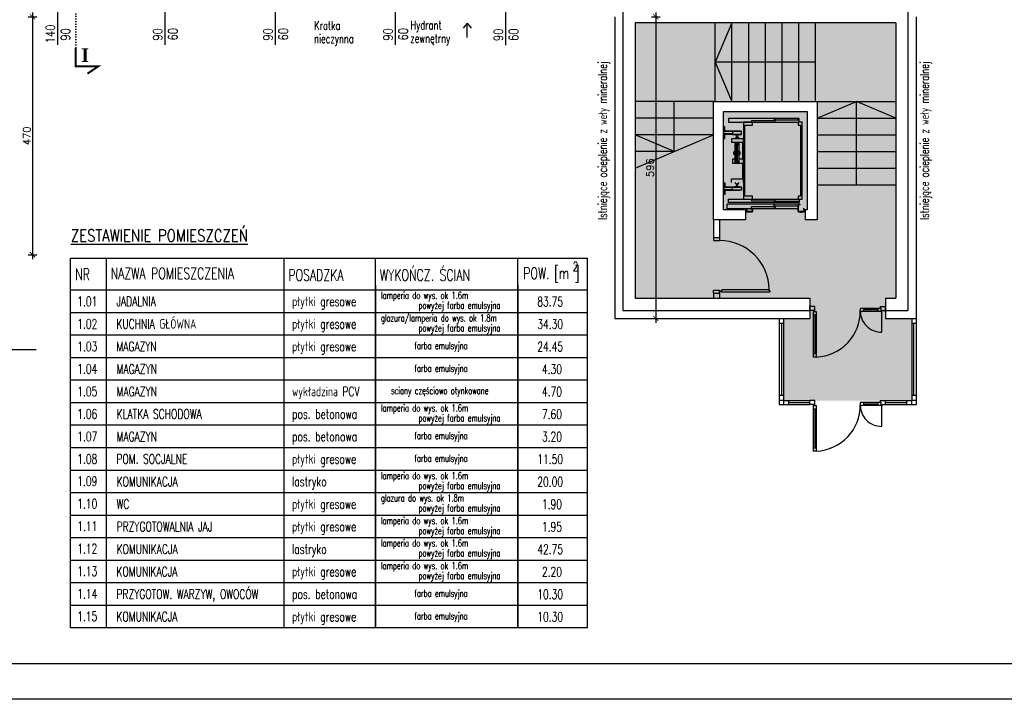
# Model space of a CAD drawing. Header units: millimetres. Extents: x 31969 to 285678, y -69766 to -1123.
# Tile 101 of 161: x 141825 to 143771, y -8681 to -7339. Entities that reach past the tile are written whole.
import ezdxf
from ezdxf.enums import TextEntityAlignment as Align
from ezdxf.lldxf.tags import DXFTag

# ---------------------------------------------------------------- set-up
doc = ezdxf.new("R2010")
doc.units = ezdxf.units.MM
doc.linetypes.add('ACAD_ISO02W100', pattern=[15, 12, -3])
doc.linetypes.add('DOT', pattern=[0.25, 0, -0.25])
for name, color, linetype in [('a-biblioteka', 251, 'Continuous'), ('a-izolacja 1', 3, 'Continuous'), ('a-opis 1', 3, 'Continuous'), ('a-opis 2', 1, 'Continuous'), ('a-opis 3', 15, 'Continuous'), ('a-opis stolarki 1', 3, 'Continuous'), ('a-ramka', 7, 'Continuous'), ('a-schody', 3, 'Continuous'), ('a-stolarka drzwiowa', 3, 'Continuous'), ('a-szkło', 4, 'Continuous'), ('a-szraf', 252, 'Continuous'), ('a-wentylacja', 3, 'Continuous'), ('a-wymiary', 11, 'Continuous'), ('a-ściany istniejące murowane', 6, 'Continuous')]:
    doc.layers.add(name, color=color, linetype=linetype)
doc.styles.add('IREK', font='simplex.shx', dxfattribs={"width": 0.8})
doc.styles.add('MAREK', font='simplex.shx')
doc.styles.add('RS01507', font='romans.shx', dxfattribs={"width": 0.7, "height": 0.15})
doc.styles.add('STYLE2', font='timesbd.ttf')
doc.styles.add('WYMIAR', font='romans.shx', dxfattribs={"width": 0.8})
tags = doc.linetypes.add('DASHED', pattern=[0.75, 0.5, -0.25]).pattern_tags.tags
tags[6:7] = [DXFTag(74, 4), DXFTag(75, 0), DXFTag(340, '0'), DXFTag(46, 1.0), DXFTag(50, 0.0), DXFTag(44, 0.0), DXFTag(45, 0.0)]
tags[4:5] = [DXFTag(74, 4), DXFTag(75, 0), DXFTag(340, '0'), DXFTag(46, 1.0), DXFTag(50, 0.0), DXFTag(44, 0.0), DXFTag(45, 0.0)]
doc.dimstyles.new('MAREK', dxfattribs={"dimscale": 0.85, "dimtxt": 17, "dimasz": 12, "dimexe": 10, "dimexo": 0.625, "dimgap": 5, "dimtad": 1, "dimdec": 1, "dimdsep": 46, "dimtxsty": 'MAREK', "dimblk1": 'ARCHTICK', "dimblk2": 'ARCHTICK', "dimsah": 1, "dimcen": 2.5, "dimdle": 10, "dimadec": 0, "dimazin": 0, "dimtfac": 1, "dimtdec": 1, "dimtmove": 1, "dimatfit": 3, "dimldrblk": 'ARCHTICK', "dimfxl": 0, "dimtolj": 1, "dimtzin": 0, "dimarcsym": 0})

# ---------------------------------------------------------------- blocks, each defined once
blk = doc.blocks.new('_ARCHTICK')
at = {"color": 0, "linetype": 'ByBlock', "const_width": 0.15}
blk.add_lwpolyline([(-0.5, -0.5), (0.5, 0.5)], dxfattribs=at)
blk = doc.blocks.new('*D9')
at = {"layer": 'a-wymiary', "color": 0, "lineweight": -2, "ltscale": 100}
for p, q in [((141851, -7324.4), (141851, -7811.4)), ((141842.5, -7332.9), (141859.5, -7332.9)), ((141842.5, -7802.9), (141859.5, -7802.9))]:
    blk.add_line(p, q, dxfattribs=at)
at = {"layer": 'DEFPOINTS', "color": 0, "ltscale": 100}
for p in [(141813.1, -7332.9), (141813.1, -7802.9), (141851, -7802.9)]:
    blk.add_point(p, dxfattribs=at)
at = {"layer": 'a-wymiary', "color": 0, "lineweight": -2, "ltscale": 100, "xscale": 10.2, "yscale": 10.2, "zscale": 10.2}
for p, rotation in [((141851, -7332.9), 90), ((141851, -7802.9), 270)]:
    blk.add_blockref('_ARCHTICK', p, dxfattribs=dict(at, rotation=rotation))
at = {"layer": 'a-wymiary', "color": 0, "ltscale": 100, "insert": (141839.5, -7567.9), "char_height": 14.45, "attachment_point": 5, "rotation": 90, "style": 'MAREK'}
blk.add_mtext('\\A1;470', dxfattribs=at)
blk = doc.blocks.new('*D45')
at = {"layer": 'a-wymiary', "color": 0, "lineweight": -2, "ltscale": 100}
for p, q in [((143082.2, -7324.4), (143082.2, -7937.4)), ((143073.7, -7332.9), (143090.7, -7332.9)), ((143073.7, -7928.9), (143090.7, -7928.9))]:
    blk.add_line(p, q, dxfattribs=at)
at = {"layer": 'DEFPOINTS', "color": 0, "ltscale": 100}
for p in [(143001.1, -7332.9), (143001.1, -7928.9), (143082.2, -7928.9)]:
    blk.add_point(p, dxfattribs=at)
at = {"layer": 'a-wymiary', "color": 0, "lineweight": -2, "ltscale": 100, "xscale": 10.2, "yscale": 10.2, "zscale": 10.2}
for p, rotation in [((143082.2, -7332.9), 90), ((143082.2, -7928.9), 270)]:
    blk.add_blockref('_ARCHTICK', p, dxfattribs=dict(at, rotation=rotation))
at = {"layer": 'a-wymiary', "color": 0, "ltscale": 100, "insert": (143070.7, -7630.9), "char_height": 14.45, "attachment_point": 5, "rotation": 90, "style": 'MAREK'}
blk.add_mtext('\\A1;596', dxfattribs=at)

msp = doc.modelspace()

# ---------------------------------------------------------------- hatches: boundary and pattern name
at = {"layer": 'a-szraf', "ltscale": 30}
h = msp.add_hatch(dxfattribs=at)
h.set_pattern_fill('DOTS', color=256, scale=3)
h.paths.add_polyline_path([(143588.07, -7928.86), (143334.07, -7928.86), (143334.07, -8090.86), (143588.07, -8090.86)])
h.paths.add_polyline_path([(143536.07, -7888.86), (143386.07, -7888.86), (143386.07, -7928.86), (143536.07, -7928.86)])
h.paths.add_polyline_path([(143556.07, -7499.86), (143401.07, -7499.86), (143401.07, -7888.86), (143536.07, -7888.86), (143556.07, -7888.86)])
h.paths.add_polyline_path([(143377.07, -7713.86), (143259.07, -7713.86), (143259.07, -7733.86), (143377.07, -7733.86)])
h.paths.add_polyline_path([(143381.07, -7519.86), (143216.07, -7519.86), (143216.07, -7713.86), (143381.07, -7713.86)])
h.paths.add_polyline_path([(143196.07, -7499.86), (143041.07, -7499.86), (143041.07, -7733.86), (143196.07, -7733.86)])
h.paths.add_polyline_path([(143556.07, -7344.86), (143041.07, -7344.86), (143041.07, -7499.86), (143196.07, -7499.86), (143556.07, -7499.86)])
h.paths.add_polyline_path([(143208.07, -7733.86), (143208.07, -7768.86), (143196.07, -7768.86), (143196.07, -7733.86), (143041.07, -7733.86), (143041.07, -7888.86), (143401.07, -7888.86), (143401.07, -7733.86)])

# ---------------------------------------------------------------- linework, layer by layer
at = {"layer": 'a-biblioteka'}
for p, q in [((143365.57, -7533.86), (143225.57, -7533.86)), ((143225.57, -7533.86), (143225.57, -7540.86)), ((143225.57, -7540.86), (143365.57, -7540.86)), ((143365.57, -7540.86), (143365.57, -7533.86)), ((143216.07, -7550.04), (143216.57, -7550.04)), ((143216.57, -7573.04), (143216.57, -7550.04)), ((143218.67, -7550.04), (143216.57, -7550.04)), ((143218.67, -7558.44), (143218.67, -7550.04)), ((143218.67, -7573.04), (143218.67, -7564.64)), ((143251.57, -7558.44), (143233.57, -7558.44)), ((143233.57, -7558.44), (143233.57, -7565.04)), ((143233.57, -7564.64), (143251.57, -7564.64)), ((143233.57, -7565.04), (143242.57, -7565.04)), ((143242.57, -7565.04), (143251.57, -7565.04)), ((143251.57, -7565.04), (143251.57, -7558.44)), ((143216.07, -7573.04), (143216.57, -7573.04)), ((143216.57, -7573.04), (143218.67, -7573.04)), ((143240.77, -7569.81), (143238.57, -7573.81)), ((143242.12, -7569.81), (143240.77, -7569.81)), ((143243.02, -7569.81), (143244.37, -7569.81)), ((143244.37, -7569.81), (143246.57, -7573.81)), ((143216.07, -7660.69), (143216.57, -7660.69)), ((143216.57, -7660.69), (143216.57, -7683.69)), ((143216.57, -7660.69), (143218.67, -7660.69)), ((143218.67, -7660.69), (143218.67, -7669.09)), ((143240.77, -7663.91), (143238.57, -7659.91)), ((143244.37, -7663.91), (143246.57, -7659.91)), ((143218.67, -7675.29), (143218.67, -7683.69)), ((143233.57, -7675.29), (143233.57, -7668.69)), ((143233.57, -7668.69), (143242.57, -7668.69)), ((143233.57, -7669.09), (143251.57, -7669.09)), ((143251.57, -7675.29), (143233.57, -7675.29)), ((143242.12, -7663.91), (143240.77, -7663.91)), ((143242.57, -7668.69), (143251.57, -7668.69)), ((143243.02, -7663.91), (143244.37, -7663.91)), ((143251.57, -7668.69), (143251.57, -7675.29)), ((143216.07, -7683.69), (143216.57, -7683.69)), ((143218.67, -7683.69), (143216.57, -7683.69)), ((143225.57, -7699.86), (143225.57, -7692.86)), ((143225.57, -7692.86), (143365.57, -7692.86)), ((143365.57, -7699.86), (143225.57, -7699.86)), ((143365.57, -7692.86), (143365.57, -7699.86)), ((143366.5, -7702.86), (143223.07, -7702.86)), ((143223.07, -7711.86), (143223.07, -7702.86)), ((143363.07, -7711.86), (143223.07, -7711.86)), ((143271.24, -7711.23), (143271.24, -7707.66)), ((143317.85, -7711.23), (143271.24, -7711.23)), ((143316.24, -7706.73), (143316.24, -7703.16)), ((143362.85, -7706.73), (143316.24, -7706.73)), ((143317.85, -7707.66), (143317.85, -7711.23)), ((143362.85, -7703.16), (143362.85, -7706.73))]:
    msp.add_line(p, q, dxfattribs=at)
at = {"layer": 'a-biblioteka', "linetype": 'Continuous', "lineweight": 15}
for p, q in [((143271.07, -7540.37), (143271.07, -7538.67)), ((143271.07, -7538.67), (143272.27, -7538.67)), ((143318.07, -7540.37), (143271.07, -7540.37)), ((143272.27, -7538.79), (143271.19, -7538.79)), ((143271.19, -7538.79), (143271.19, -7540.25)), ((143271.19, -7540.25), (143317.95, -7540.25)), ((143317.87, -7537.59), (143271.31, -7537.59)), ((143271.31, -7537.59), (143271.31, -7538.57)), ((143271.31, -7538.57), (143272.7, -7538.57)), ((143271.31, -7538.89), (143271.31, -7540.19)), ((143272.7, -7538.89), (143271.31, -7538.89)), ((143271.31, -7540.19), (143317.87, -7540.19)), ((143272.27, -7538.67), (143272.27, -7538.79)), ((143272.7, -7538.57), (143272.7, -7538.89)), ((143315.17, -7537.49), (143315.17, -7537.37)), ((143315.17, -7537.37), (143318.07, -7537.37)), ((143317.95, -7537.49), (143315.17, -7537.49)), ((143317.27, -7535.16), (143316.07, -7535.16)), ((143316.07, -7535.16), (143316.07, -7536.86)), ((143316.07, -7536.86), (143363.07, -7536.86)), ((143316.19, -7536.74), (143316.19, -7535.28)), ((143316.19, -7535.28), (143317.27, -7535.28)), ((143362.95, -7536.74), (143316.19, -7536.74)), ((143316.31, -7535.06), (143316.31, -7534.08)), ((143316.31, -7534.08), (143362.87, -7534.08)), ((143317.7, -7535.06), (143316.31, -7535.06)), ((143316.31, -7535.38), (143317.7, -7535.38)), ((143316.31, -7536.69), (143316.31, -7535.38)), ((143362.87, -7536.69), (143316.31, -7536.69)), ((143317.18, -7538.74), (143317.87, -7538.74)), ((143317.18, -7539.23), (143317.18, -7538.74)), ((143317.87, -7539.23), (143317.18, -7539.23)), ((143317.27, -7535.28), (143317.27, -7535.16)), ((143317.7, -7535.38), (143317.7, -7535.06)), ((143317.87, -7538.74), (143317.87, -7537.59)), ((143317.87, -7540.19), (143317.87, -7539.23)), ((143317.95, -7540.25), (143317.95, -7537.49)), ((143318.04, -7537.37), (143318.07, -7537.37)), ((143318.07, -7540.37), (143318.07, -7537.37)), ((143318.07, -7537.37), (143318.07, -7540.37)), ((143363.07, -7533.86), (143360.17, -7533.86)), ((143360.17, -7533.86), (143360.17, -7533.98)), ((143360.17, -7533.98), (143362.95, -7533.98)), ((143362.18, -7535.24), (143362.18, -7535.73)), ((143362.87, -7535.24), (143362.18, -7535.24)), ((143362.18, -7535.73), (143362.87, -7535.73)), ((143362.87, -7534.08), (143362.87, -7535.24)), ((143362.87, -7535.73), (143362.87, -7536.69)), ((143362.95, -7533.98), (143362.95, -7536.74)), ((143363.07, -7533.86), (143363.04, -7533.86)), ((143363.07, -7536.86), (143363.07, -7533.86)), ((143363.07, -7533.86), (143363.07, -7536.86)), ((143318.07, -7693.36), (143271.07, -7693.36)), ((143271.07, -7693.36), (143271.07, -7695.06)), ((143271.07, -7695.06), (143272.27, -7695.06)), ((143271.19, -7694.94), (143271.19, -7693.48)), ((143271.19, -7693.48), (143317.95, -7693.48)), ((143272.27, -7694.94), (143271.19, -7694.94)), ((143271.31, -7693.54), (143317.87, -7693.54)), ((143271.31, -7694.84), (143271.31, -7693.54)), ((143272.7, -7694.84), (143271.31, -7694.84)), ((143271.31, -7695.16), (143272.7, -7695.16)), ((143271.31, -7696.14), (143271.31, -7695.16)), ((143317.87, -7696.14), (143271.31, -7696.14)), ((143272.27, -7695.06), (143272.27, -7694.94)), ((143272.7, -7695.16), (143272.7, -7694.84)), ((143317.95, -7696.24), (143315.17, -7696.24)), ((143315.17, -7696.24), (143315.17, -7696.36)), ((143315.17, -7696.36), (143318.07, -7696.36)), ((143316.07, -7698.56), (143316.07, -7696.86)), ((143316.07, -7696.86), (143363.07, -7696.86)), ((143317.27, -7698.56), (143316.07, -7698.56)), ((143362.95, -7696.98), (143316.19, -7696.98)), ((143316.19, -7696.98), (143316.19, -7698.44)), ((143316.19, -7698.44), (143317.27, -7698.44)), ((143316.31, -7697.04), (143316.31, -7698.34)), ((143362.87, -7697.04), (143316.31, -7697.04)), ((143316.31, -7698.34), (143317.7, -7698.34)), ((143316.31, -7698.66), (143316.31, -7699.64)), ((143317.7, -7698.66), (143316.31, -7698.66)), ((143316.31, -7699.64), (143362.87, -7699.64)), ((143317.18, -7694.5), (143317.18, -7694.99)), ((143317.87, -7694.5), (143317.18, -7694.5)), ((143317.18, -7694.99), (143317.87, -7694.99)), ((143317.27, -7698.44), (143317.27, -7698.56)), ((143317.7, -7698.34), (143317.7, -7698.66)), ((143317.87, -7693.54), (143317.87, -7694.5)), ((143317.87, -7694.99), (143317.87, -7696.14)), ((143317.95, -7693.48), (143317.95, -7696.24)), ((143318.04, -7696.36), (143318.07, -7696.36)), ((143318.07, -7693.36), (143318.07, -7696.36)), ((143318.07, -7696.36), (143318.07, -7693.36)), ((143360.17, -7699.74), (143362.95, -7699.74)), ((143360.17, -7699.86), (143360.17, -7699.74)), ((143363.07, -7699.86), (143360.17, -7699.86)), ((143362.18, -7698), (143362.87, -7698)), ((143362.18, -7698.49), (143362.18, -7698)), ((143362.87, -7698.49), (143362.18, -7698.49)), ((143362.87, -7698), (143362.87, -7697.04)), ((143362.87, -7699.64), (143362.87, -7698.49)), ((143362.95, -7699.74), (143362.95, -7696.98)), ((143363.07, -7699.86), (143363.04, -7699.86)), ((143363.07, -7696.86), (143363.07, -7699.86)), ((143363.07, -7699.86), (143363.07, -7696.86)), ((143273.07, -7711.86), (143261.07, -7711.86)), ((143269.17, -7712.5), (143269.17, -7711.42)), ((143269.23, -7711.32), (143270.97, -7710.32)), ((143269.27, -7712.5), (143269.27, -7711.42)), ((143269.28, -7711.41), (143271.02, -7710.4)), ((143271.07, -7712.51), (143269.28, -7712.51)), ((143271.07, -7712.61), (143269.28, -7712.61)), ((143270.97, -7709.21), (143271.07, -7709.21)), ((143270.97, -7710.31), (143270.97, -7709.21)), ((143271.07, -7711.24), (143271.07, -7707.49)), ((143271.07, -7712.51), (143271.07, -7712.61)), ((143271.19, -7707.36), (143273.57, -7707.36)), ((143271.19, -7707.48), (143273.57, -7707.48)), ((143271.19, -7711.24), (143271.19, -7707.49)), ((143317.95, -7711.24), (143271.19, -7711.24)), ((143317.95, -7711.36), (143271.19, -7711.36)), ((143317.85, -7707.66), (143271.24, -7707.66)), ((143273.57, -7707.36), (143273.57, -7707.48)), ((143314.17, -7708), (143314.17, -7706.92)), ((143314.23, -7706.82), (143315.97, -7705.82)), ((143314.27, -7708), (143314.27, -7706.92)), ((143314.28, -7706.91), (143316.02, -7705.9)), ((143316.07, -7708.01), (143314.28, -7708.01)), ((143316.07, -7708.11), (143314.28, -7708.11)), ((143315.57, -7707.36), (143317.95, -7707.36)), ((143315.57, -7707.48), (143315.57, -7707.36)), ((143315.57, -7707.48), (143317.95, -7707.48)), ((143315.97, -7704.71), (143316.07, -7704.71)), ((143315.97, -7705.81), (143315.97, -7704.71)), ((143316.07, -7706.74), (143316.07, -7702.99)), ((143316.07, -7708.01), (143316.07, -7708.11)), ((143316.19, -7702.86), (143318.57, -7702.86)), ((143316.19, -7702.98), (143318.57, -7702.98)), ((143316.19, -7706.74), (143316.19, -7702.99)), ((143362.95, -7706.74), (143316.19, -7706.74)), ((143362.95, -7706.86), (143316.19, -7706.86)), ((143362.85, -7703.16), (143316.24, -7703.16)), ((143317.95, -7707.49), (143317.95, -7711.24)), ((143318.07, -7709.44), (143318.07, -7707.49)), ((143318.07, -7707.49), (143318.07, -7711.24)), ((143318.57, -7702.86), (143318.57, -7702.98)), ((143360.57, -7702.86), (143362.95, -7702.86)), ((143360.57, -7702.98), (143360.57, -7702.86)), ((143360.57, -7702.98), (143362.95, -7702.98)), ((143362.95, -7702.99), (143362.95, -7706.74)), ((143363.07, -7704.94), (143363.07, -7702.99)), ((143363.07, -7702.99), (143363.07, -7706.74))]:
    msp.add_line(p, q, dxfattribs=at)
at = {"layer": 'a-biblioteka', "ltscale": 100}
for p, q in [((143216.57, -7558.44), (143248.05, -7558.44)), ((143233.57, -7558.84), (143216.57, -7558.84)), ((143233.57, -7564.24), (143216.57, -7564.24)), ((143216.57, -7564.64), (143248.05, -7564.64)), ((143231.57, -7573.81), (143231.57, -7580.71)), ((143255.07, -7573.81), (143231.57, -7573.81)), ((143231.57, -7580.71), (143255.07, -7580.71)), ((143238.72, -7620.36), (143238.72, -7583.36)), ((143238.72, -7583.36), (143239.42, -7583.36)), ((143238.72, -7585.36), (143240.57, -7585.36)), ((143239.61, -7583.64), (143239.42, -7583.36)), ((143240.44, -7583.64), (143240.62, -7583.36)), ((143240.62, -7583.36), (143241.12, -7583.36)), ((143241.31, -7583.64), (143241.12, -7583.36)), ((143242.14, -7583.64), (143242.32, -7583.36)), ((143242.32, -7583.36), (143242.82, -7583.36)), ((143243.01, -7583.64), (143242.82, -7583.36)), ((143243.84, -7583.64), (143244.02, -7583.36)), ((143244.02, -7583.36), (143244.52, -7583.36)), ((143244.71, -7583.64), (143244.52, -7583.36)), ((143244.57, -7585.36), (143246.42, -7585.36)), ((143245.54, -7583.64), (143245.72, -7583.36)), ((143245.72, -7583.36), (143246.42, -7583.36)), ((143246.42, -7620.36), (143246.42, -7583.36)), ((143253.57, -7580.71), (143253.57, -7613.41)), ((143255.07, -7659.91), (143255.07, -7573.81)), ((143236.27, -7600.03), (143236.27, -7599.36)), ((143236.27, -7599.36), (143236.77, -7599.36)), ((143236.27, -7603.7), (143236.27, -7600.03)), ((143236.27, -7604.36), (143236.27, -7603.7)), ((143236.27, -7604.36), (143236.77, -7604.36)), ((143236.77, -7599.36), (143237.17, -7599.36)), ((143236.77, -7599.36), (143237.72, -7599.36)), ((143236.77, -7604.36), (143237.17, -7604.36)), ((143236.77, -7604.36), (143237.72, -7604.36)), ((143237.72, -7605.66), (143237.72, -7598.06)), ((143237.72, -7598.06), (143240.57, -7598.06)), ((143241.57, -7617.36), (143241.57, -7586.36)), ((143243.57, -7617.36), (143243.57, -7586.36)), ((143244.57, -7598.06), (143247.42, -7598.06)), ((143247.42, -7605.66), (143247.42, -7598.06)), ((143247.42, -7599.36), (143248.37, -7599.36)), ((143247.42, -7604.36), (143248.37, -7604.36)), ((143247.97, -7599.36), (143248.37, -7599.36)), ((143247.97, -7604.36), (143248.37, -7604.36)), ((143248.37, -7599.36), (143248.87, -7599.36)), ((143248.37, -7604.36), (143248.87, -7604.36)), ((143248.87, -7600.03), (143248.87, -7599.36)), ((143248.87, -7604.36), (143248.87, -7600.03)), ((143233.92, -7613.41), (143235.03, -7613.41)), ((143233.92, -7613.91), (143233.92, -7613.41)), ((143233.92, -7614.53), (143233.92, -7613.92)), ((143233.92, -7621.6), (143233.92, -7614.53)), ((143233.92, -7622.2), (143233.92, -7621.6)), ((143233.92, -7622.71), (143233.92, -7622.21)), ((143235.03, -7622.71), (143233.92, -7622.71)), ((143235.03, -7613.41), (143238.72, -7613.41)), ((143255.07, -7622.71), (143235.03, -7622.71)), ((143237.72, -7605.66), (143240.57, -7605.66)), ((143238.72, -7618.36), (143240.57, -7618.36)), ((143238.72, -7620.36), (143239.42, -7620.36)), ((143239.61, -7620.09), (143239.42, -7620.36)), ((143240.44, -7620.09), (143240.62, -7620.36)), ((143240.62, -7620.36), (143241.12, -7620.36)), ((143241.31, -7620.09), (143241.12, -7620.36)), ((143242.14, -7620.09), (143242.32, -7620.36)), ((143242.32, -7620.36), (143242.82, -7620.36)), ((143243.01, -7620.09), (143242.82, -7620.36)), ((143243.84, -7620.09), (143244.02, -7620.36)), ((143244.02, -7620.36), (143244.52, -7620.36)), ((143244.71, -7620.09), (143244.52, -7620.36)), ((143244.57, -7605.66), (143246.42, -7605.66)), ((143244.57, -7618.36), (143246.42, -7618.36)), ((143245.54, -7620.09), (143245.72, -7620.36)), ((143245.72, -7620.36), (143246.42, -7620.36)), ((143246.42, -7605.66), (143246.67, -7605.66)), ((143246.42, -7613.41), (143255.07, -7613.41)), ((143246.67, -7605.66), (143247.42, -7605.66)), ((143253.57, -7622.71), (143253.57, -7653.01)), ((143231.57, -7659.91), (143231.57, -7653.01)), ((143231.57, -7653.01), (143255.07, -7653.01)), ((143216.57, -7669.09), (143248.05, -7669.09)), ((143233.57, -7669.49), (143216.57, -7669.49)), ((143233.57, -7674.89), (143216.57, -7674.89)), ((143216.57, -7675.29), (143248.05, -7675.29))]:
    msp.add_line(p, q, dxfattribs=at)
at = {"layer": 'a-biblioteka', "linetype": 'Continuous', "lineweight": 30, "flags": 128}
for points in [[(143273.07, -7540.86), (143255.07, -7540.86), (143255.07, -7692.86), (143273.07, -7692.86), (143273.07, -7686.86), (143258.07, -7686.86), (143258.07, -7546.86), (143273.07, -7546.86)], [(143371.07, -7540.86), (143363.07, -7540.86), (143363.07, -7546.86), (143368.07, -7546.86), (143368.07, -7686.86), (143363.07, -7686.86), (143363.07, -7692.86), (143371.07, -7692.86)]]:
    msp.add_lwpolyline(points, close=True, dxfattribs=at)
at = {"layer": 'a-biblioteka', "ltscale": 100}
for points in [[(143238.72, -7565.66), (143241.91, -7565.85, -0.396768), (143242.19, -7566.15), (143242.19, -7569.25), (143242.12, -7569.32), (143242.12, -7571.86), (143242.57, -7571.86), (143243.02, -7571.86), (143243.02, -7569.32), (143242.94, -7569.25), (143242.94, -7566.15, -0.396768), (143243.22, -7565.85), (143246.41, -7565.66, 0.396768), (143246.69, -7565.36), (143246.69, -7565.04), (143238.44, -7565.04), (143238.44, -7565.36, 0.396768)], [(143238.72, -7668.07), (143241.91, -7667.88, 0.396768), (143242.19, -7667.58), (143242.19, -7664.48), (143242.12, -7664.4), (143242.12, -7661.86), (143242.57, -7661.86), (143243.02, -7661.86), (143243.02, -7664.4), (143242.94, -7664.48), (143242.94, -7667.58, 0.396768), (143243.22, -7667.88), (143246.41, -7668.07, -0.396768), (143246.69, -7668.37), (143246.69, -7668.69), (143238.44, -7668.69), (143238.44, -7668.37, -0.396768)]]:
    msp.add_lwpolyline(points, format="xyb", close=True, dxfattribs=at)
at = {"layer": 'a-biblioteka', "flags": 128}
for points in [[(143263.07, -7713.86), (143261.07, -7713.86), (143261.07, -7717.86), (143273.07, -7717.86), (143273.07, -7711.86), (143270.07, -7711.86), (143270.07, -7712.06), (143272.87, -7712.06), (143272.87, -7717.66), (143261.27, -7717.66), (143261.27, -7714.06), (143263.07, -7714.06)], [(143366.5, -7702.86), (143363.84, -7702.86), (143363.84, -7707.56), (143363.07, -7707.56), (143363.07, -7717.86), (143375.07, -7717.86), (143375.07, -7711.86), (143373.07, -7711.86), (143373.07, -7712.06), (143374.87, -7712.06), (143374.87, -7717.66), (143363.27, -7717.66), (143363.27, -7707.76), (143364.04, -7707.76), (143364.04, -7703.06), (143366.3, -7703.06), (143366.3, -7704.41), (143366.5, -7704.41)], [(143365.07, -7718.36), (143373.07, -7718.36), (143373.07, -7717.86), (143365.07, -7717.86)], [(143367.32, -7718.66), (143370.82, -7718.66), (143370.82, -7718.36), (143367.32, -7718.36)]]:
    msp.add_lwpolyline(points, close=True, dxfattribs=at)
at = {"layer": 'a-biblioteka', "ltscale": 100}
msp.add_circle((143242.57, -7601.86), 1.6, dxfattribs=at)
for centre, radius, start, end in [((143240.02, -7583.36), 0.5, 213.55731, 326.44269), ((143240.57, -7586.36), 1, 0, 90), ((143241.72, -7583.36), 0.5, 213.55731, 326.44269), ((143243.42, -7583.36), 0.5, 213.55731, 326.44269), ((143244.57, -7586.36), 1, 90, 180), ((143245.12, -7583.36), 0.5, 213.55731, 326.44269), ((143240.57, -7597.06), 1, 270, 0), ((143244.57, -7597.06), 1, 180, 270), ((143240.02, -7620.36), 0.5, 33.55731, 146.44269), ((143240.57, -7606.66), 1, 0, 90), ((143240.57, -7617.36), 1, 270, 0), ((143241.72, -7620.36), 0.5, 33.55731, 146.44269), ((143243.42, -7620.36), 0.5, 33.55731, 146.44269), ((143244.57, -7606.66), 1, 90, 180), ((143244.57, -7617.36), 1, 180, 270), ((143245.12, -7620.36), 0.5, 33.55731, 146.44269)]:
    msp.add_arc(centre, radius, start, end, dxfattribs=at)
at = {"layer": 'a-biblioteka', "linetype": 'Continuous', "lineweight": 15}
for centre, radius, start, end in [((143269.28, -7711.42), 0.11, 120.0351, 180), ((143269.28, -7712.5), 0.11, 180, 270), ((143269.28, -7711.42), 0.01, 120.0351, 180), ((143269.28, -7712.5), 0.01, 180, 270), ((143270.96, -7710.31), 0.01, 300.0351, 0), ((143270.96, -7710.31), 0.11, 300.0351, 0), ((143271.19, -7707.49), 0.121, 90, 180), ((143271.19, -7711.24), 0.121, 180, 270), ((143271.19, -7707.49), 0.001, 90, 180), ((143271.19, -7711.24), 0.001, 180, 270), ((143314.28, -7706.92), 0.11, 120.0351, 180), ((143314.28, -7708), 0.11, 180, 270), ((143314.28, -7706.92), 0.01, 120.0351, 180), ((143314.28, -7708), 0.01, 180, 270), ((143315.96, -7705.81), 0.01, 300.0351, 0), ((143315.96, -7705.81), 0.11, 300.0351, 0), ((143316.19, -7702.99), 0.121, 90, 180), ((143316.19, -7706.74), 0.121, 180, 270), ((143316.19, -7702.99), 0.001, 90, 180), ((143316.19, -7706.74), 0.001, 180, 270), ((143317.95, -7707.49), 0.121, 0, 90), ((143317.95, -7707.49), 0.001, 0, 90), ((143317.95, -7711.24), 0.121, 270, 0), ((143362.95, -7702.99), 0.121, 0, 90), ((143362.95, -7702.99), 0.001, 0, 90), ((143362.95, -7706.74), 0.121, 270, 0)]:
    msp.add_arc(centre, radius, start, end, dxfattribs=at)
at = {"layer": 'a-izolacja 1'}
for p, q in [((143017.07, -7317.86), (143017.07, -7912.86)), ((143580.07, -7317.86), (143580.07, -7912.86)), ((143017.07, -7912.86), (143386.07, -7912.86)), ((143536.07, -7912.86), (143580.07, -7912.86))]:
    msp.add_line(p, q, dxfattribs=at)
at = {"layer": 'a-opis 1', "linetype": 'DOT', "ltscale": 20}
msp.add_line((141936.15, -7168.62), (141936.15, -7393.95), dxfattribs=at)
at = {"layer": 'a-opis 2'}
for p, q in [((141926.08, -7872.19), (142947.09, -7872.19)), ((141926.08, -7916.67), (142947.09, -7916.67)), ((141926.08, -7961.14), (142947.09, -7961.14)), ((141926.08, -8005.61), (142947.09, -8005.61)), ((141926.08, -8005.61), (142947.09, -8005.61)), ((141926.08, -8050.08), (142947.09, -8050.08)), ((141926.08, -8050.08), (142947.09, -8050.08)), ((141926.08, -8050.08), (142947.09, -8050.08)), ((141926.08, -8094.56), (142947.09, -8094.56)), ((141926.08, -8139.03), (142947.09, -8139.03)), ((141926.08, -8183.5), (142947.09, -8183.5)), ((141926.08, -8227.97), (142947.09, -8227.97)), ((141926.08, -8272.44), (142947.09, -8272.44)), ((141926.08, -8316.92), (142947.09, -8316.92)), ((141926.08, -8361.39), (142947.09, -8361.39)), ((141926.08, -8405.86), (142947.09, -8405.86)), ((141926.08, -8450.33), (142947.09, -8450.33)), ((141926.08, -8494.8), (142947.09, -8494.8))]:
    msp.add_line(p, q, dxfattribs=at)
at = {"layer": 'a-opis 2', "const_width": 3.74}
msp.add_lwpolyline([(141936.15, -7393.95), (141936.17, -7430.84), (141980.67, -7430.8), (141959.32, -7445.05)], dxfattribs=at)
at = {"layer": 'a-opis 3', "ltscale": 40}
for p, q in [((141926.08, -7809.76), (142947.09, -7809.76)), ((141926.08, -8539.28), (141926.08, -7809.76)), ((141996.47, -7809.76), (141996.47, -7863.21)), ((142347.57, -7809.76), (142347.57, -7863.21)), ((142528.37, -8539.28), (142528.37, -7809.76)), ((142528.37, -8539.28), (142528.37, -7809.76)), ((142528.37, -8539.28), (142528.37, -7809.76)), ((142809.78, -7809.76), (142947.09, -7809.76)), ((142809.78, -8539.28), (142809.78, -7809.76)), ((142809.78, -8539.28), (142809.78, -7809.76)), ((142809.78, -8539.28), (142809.78, -7809.76)), ((142947.09, -8539.28), (142947.09, -7809.76)), ((141926.08, -7872.19), (142947.09, -7872.19)), ((141996.47, -7863.21), (141996.47, -8539.28)), ((142347.57, -7863.21), (142347.57, -8539.28)), ((142528.37, -7863.21), (142528.37, -8539.28)), ((142528.37, -7863.21), (142528.37, -8539.28)), ((142809.78, -7863.21), (142809.78, -8539.28)), ((142809.78, -7863.21), (142809.78, -8539.28)), ((141926.08, -8539.28), (142947.09, -8539.28))]:
    msp.add_line(p, q, dxfattribs=at)
at = {"layer": 'a-opis stolarki 1'}
for p, q in [((141901.07, -7388.29), (141901.07, -7251.17)), ((142113.07, -7388.29), (142113.07, -7251.17)), ((142331.07, -7388.29), (142331.07, -7251.17)), ((142568.07, -7388.29), (142568.07, -7251.17)), ((142786.07, -7389.08), (142786.07, -7251.95))]:
    msp.add_line(p, q, dxfattribs=at)
at = {"layer": 'a-ramka', "ltscale": 0.5}
for points in [[(144793.33, -8680.89), (139893.33, -8680.89), (139893.33, -5710.89), (144793.33, -5710.89)], [(140143.33, -5780.89), (144723.33, -5780.89), (144723.33, -8610.89), (140143.33, -8610.89)]]:
    msp.add_lwpolyline(points, close=True, dxfattribs=at)
at = {"layer": 'a-schody', "ltscale": 300}
for p, q in [((143232.57, -7344.86), (143199.57, -7422.36)), ((143199.57, -7499.86), (143199.57, -7344.86)), ((143232.57, -7499.86), (143232.57, -7344.86)), ((143265.57, -7499.86), (143265.57, -7344.86)), ((143298.57, -7499.86), (143298.57, -7344.86)), ((143331.57, -7499.86), (143331.57, -7344.86)), ((143364.57, -7499.86), (143364.57, -7344.86)), ((143397.57, -7499.86), (143397.57, -7344.86)), ((143397.57, -7422.36), (143199.57, -7422.36)), ((143199.57, -7422.36), (143232.57, -7499.86)), ((143196.07, -7499.86), (143041.07, -7499.86)), ((143118.57, -7598.86), (143118.57, -7499.86)), ((143401.07, -7532.86), (143478.57, -7499.86)), ((143401.07, -7499.86), (143556.07, -7499.86)), ((143478.57, -7664.86), (143478.57, -7499.86)), ((143556.07, -7532.86), (143478.57, -7499.86)), ((143196.07, -7532.86), (143041.07, -7532.86)), ((143401.07, -7532.86), (143556.07, -7532.86)), ((143196.07, -7565.86), (143041.07, -7565.86)), ((143041.07, -7631.86), (143196.07, -7565.86)), ((143118.57, -7598.86), (143041.07, -7565.86)), ((143401.07, -7565.86), (143556.07, -7565.86)), ((143118.57, -7598.86), (143041.07, -7598.86)), ((143401.07, -7598.86), (143556.07, -7598.86)), ((143401.07, -7631.86), (143556.07, -7631.86)), ((143401.07, -7664.86), (143556.07, -7664.86))]:
    msp.add_line(p, q, dxfattribs=at)
at = {"layer": 'a-stolarka drzwiowa', "lineweight": 25}
for p, q in [((143196.07, -7768.86), (143196.07, -7774.86)), ((143196.07, -7774.86), (143208.07, -7774.86)), ((143208.07, -7768.86), (143208.07, -7774.86)), ((143196.07, -7872.86), (143208.07, -7872.86)), ((143196.07, -7878.86), (143196.07, -7872.86)), ((143208.07, -7878.86), (143208.07, -7872.86)), ((143208.07, -7878.86), (143208.07, -7872.86))]:
    msp.add_line(p, q, dxfattribs=at)
at = {"layer": 'a-stolarka drzwiowa'}
for p, q in [((143396.07, -7904.86), (143386.07, -7904.86)), ((143386.07, -7912.86), (143386.07, -7904.86)), ((143396.07, -7912.86), (143386.07, -7912.86)), ((143393.07, -7914.86), (143399.07, -7914.86)), ((143393.07, -7914.86), (143393.07, -8004.78)), ((143396.07, -7912.86), (143396.07, -7904.86)), ((143399.07, -7914.86), (143399.07, -8004.78)), ((143527.07, -7908.86), (143486.07, -7908.86)), ((143486.07, -7908.86), (143486.07, -7914.86)), ((143527.07, -7914.86), (143486.07, -7914.86)), ((143492.07, -7908.86), (143492.07, -7914.86)), ((143521.07, -7914.86), (143521.07, -7908.86)), ((143526.07, -7904.86), (143536.07, -7904.86)), ((143526.07, -7908.86), (143526.07, -7904.86)), ((143527.07, -7914.86), (143527.07, -7908.86)), ((143527.07, -7912.86), (143536.07, -7912.86)), ((143536.07, -7912.86), (143536.07, -7904.86)), ((143393.07, -7920.86), (143399.07, -7920.86)), ((143399.07, -7998.78), (143393.07, -7998.78)), ((143399.07, -8004.78), (143393.07, -8004.78)), ((143334.07, -8090.86), (143386.07, -8090.86)), ((143396.07, -8090.86), (143386.07, -8090.86)), ((143386.07, -8098.86), (143386.07, -8090.86)), ((143396.07, -8098.86), (143396.07, -8090.86)), ((143526.07, -8090.86), (143536.07, -8090.86)), ((143526.07, -8094.86), (143526.07, -8090.86)), ((143536.07, -8090.86), (143588.07, -8090.86)), ((143536.07, -8098.86), (143536.07, -8090.86)), ((143326.07, -8098.86), (143386.07, -8098.86)), ((143396.07, -8098.86), (143386.07, -8098.86)), ((143393.07, -8100.86), (143399.07, -8100.86)), ((143393.07, -8100.86), (143393.07, -8190.78)), ((143393.07, -8106.86), (143399.07, -8106.86)), ((143399.07, -8100.86), (143399.07, -8190.78)), ((143527.07, -8094.86), (143486.07, -8094.86)), ((143486.07, -8094.86), (143486.07, -8100.86)), ((143527.07, -8100.86), (143486.07, -8100.86)), ((143492.07, -8094.86), (143492.07, -8100.86)), ((143521.07, -8100.86), (143521.07, -8094.86)), ((143527.07, -8100.86), (143527.07, -8094.86)), ((143527.07, -8098.86), (143536.07, -8098.86)), ((143536.07, -8098.86), (143596.07, -8098.86)), ((143399.07, -8184.78), (143393.07, -8184.78)), ((143399.07, -8190.78), (143393.07, -8190.78))]:
    msp.add_line(p, q, dxfattribs=at)
at = {"layer": 'a-stolarka drzwiowa', "linetype": 'DASHED', "lineweight": 25, "ltscale": 20}
for p, q in [((143528.09, -7913.86), (143528.09, -7955.89)), ((143528.09, -8099.86), (143528.09, -8141.89))]:
    msp.add_line(p, q, dxfattribs=at)
at = {"layer": 'a-stolarka drzwiowa', "ltscale": 300}
for p, q in [((143326.07, -7928.86), (143326.07, -8098.86)), ((143334.07, -7928.86), (143334.07, -8090.86)), ((143588.07, -7928.86), (143588.07, -8090.86)), ((143596.07, -7928.86), (143596.07, -8098.86)), ((143334.07, -7938.86), (143326.07, -7938.86)), ((143596.07, -7938.86), (143588.07, -7938.86)), ((143334.07, -8080.86), (143326.07, -8080.86)), ((143334.07, -8090.86), (143326.07, -8090.86)), ((143334.07, -8090.86), (143334.07, -8098.86)), ((143344.07, -8090.86), (143344.07, -8098.86)), ((143578.07, -8098.86), (143578.07, -8090.86)), ((143596.07, -8080.86), (143588.07, -8080.86)), ((143596.07, -8090.86), (143588.07, -8090.86)), ((143588.07, -8098.86), (143588.07, -8090.86))]:
    msp.add_line(p, q, dxfattribs=at)
at = {"layer": 'a-stolarka drzwiowa'}
msp.add_lwpolyline([(143306.07, -7871.81), (143212.28, -7871.81), (143212.28, -7874.27), (143210.61, -7874.27), (143210.61, -7875.94), (143307.73, -7875.94), (143307.73, -7874.27), (143306.07, -7874.27), (143306.07, -7871.81)], close=True, dxfattribs=at)
for centre, radius in [((143209.47, -7875.1), 0.798), ((143395.07, -7913.86), 1), ((143528.09, -7913.86), 1), ((143395.07, -8099.86), 1), ((143528.09, -8099.86), 1)]:
    msp.add_circle(centre, radius, dxfattribs=at)
for centre, radius, start, end in [((143208.07, -7872.86), 98, 0.61632, 90), ((143395.07, -7913.86), 91, 272.51931, 0.52078), ((143395.07, -8099.86), 91, 272.51931, 0.52078)]:
    msp.add_arc(centre, radius, start, end, dxfattribs=at)
at = {"layer": 'a-stolarka drzwiowa', "linetype": 'DASHED', "lineweight": 25, "ltscale": 20}
for centre in [(143528.09, -7913.86), (143528.09, -8099.86)]:
    msp.add_arc(centre, 42.03, 178.63657, 270, dxfattribs=at)
at = {"layer": 'a-szkło', "ltscale": 40}
for p, q in [((143521.07, -7911.86), (143492.07, -7911.86)), ((143396.07, -7920.86), (143396.07, -7998.78)), ((143396.07, -8106.86), (143396.07, -8184.78)), ((143521.07, -8097.86), (143492.07, -8097.86))]:
    msp.add_line(p, q, dxfattribs=at)
at = {"layer": 'a-szkło', "ltscale": 2}
for p, q in [((143330.07, -7938.86), (143330.07, -8080.86)), ((143592.07, -8080.86), (143592.07, -7938.86)), ((143344.07, -8094.86), (143386.07, -8094.86)), ((143536.07, -8094.86), (143578.07, -8094.86))]:
    msp.add_line(p, q, dxfattribs=at)
at = {"layer": 'a-wentylacja', "linetype": 'DASHED', "ltscale": 0.009}
for p, q in [((142709.41, -7345.56), (142701.26, -7355.31)), ((142709.41, -7373.68), (142709.41, -7345.56)), ((142709.41, -7345.56), (142717.56, -7355.31))]:
    msp.add_line(p, q, dxfattribs=at)
at = {"layer": 'a-ściany istniejące murowane'}
for p, q in [((143001.07, -7332.86), (143001.07, -7928.86)), ((143001.07, -7332.86), (143001.07, -7928.86)), ((143556.07, -7344.86), (143041.07, -7344.86)), ((143041.07, -7344.86), (143041.07, -7888.86)), ((143556.07, -7344.86), (143556.07, -7888.86)), ((143596.07, -7332.86), (143596.07, -7928.86)), ((143596.07, -7332.86), (143596.07, -7928.86)), ((143259.07, -7713.86), (143259.07, -7733.86)), ((143377.07, -7713.86), (143377.07, -7733.86)), ((143196.07, -7733.86), (143196.07, -7768.86)), ((143208.07, -7733.86), (143208.07, -7768.86)), ((143196.07, -7768.86), (143208.07, -7768.86)), ((143041.07, -7888.86), (143386.07, -7888.86)), ((143196.07, -7878.86), (143208.07, -7878.86)), ((143196.07, -7878.86), (143196.07, -7888.86)), ((143208.07, -7878.86), (143208.07, -7888.86)), ((143386.07, -7888.86), (143386.07, -7928.86)), ((143536.07, -7888.86), (143556.07, -7888.86)), ((143536.07, -7888.86), (143536.07, -7928.86)), ((143001.07, -7928.86), (143386.07, -7928.86)), ((143536.07, -7928.86), (143596.07, -7928.86)), ((141858.07, -7990.36), (140788.07, -7990.36))]:
    msp.add_line(p, q, dxfattribs=at)
for points in [[(143196.07, -7499.86), (143401.07, -7499.86), (143401.07, -7733.86), (143377.07, -7733.86)], [(143259.07, -7733.86), (143196.07, -7733.86), (143196.07, -7499.86), (143216.07, -7499.86)], [(143216.07, -7519.86), (143381.07, -7519.86), (143381.07, -7713.86), (143377.07, -7713.86)], [(143259.07, -7713.86), (143216.07, -7713.86), (143216.07, -7519.86), (143216.07, -7519.86)]]:
    msp.add_lwpolyline(points, dxfattribs=at)

# ---------------------------------------------------------------- texts
at = {"layer": 'a-opis 1', "ltscale": 40, "style": 'RS01507', "width": 0.7}
for s, p in [('Kratka', (142407.22, -7349.89)), ('Hydrant', (142597.36, -7349.2)), ('nieczynna', (142406.95, -7376.09)), ('zewnętrny', (142597.09, -7375.4))]:
    msp.add_text(s, height=17.103, dxfattribs=at).set_placement(p, align=Align.MIDDLE_LEFT)
for p in [(142977.03, -7733.77), (143612.76, -7733.77)]:
    msp.add_text('Istniejące ocieplenie z weły mineralnej', height=17.1027, rotation=90, dxfattribs=at).set_placement(p, align=Align.MIDDLE_LEFT)
for s, height, p in [('2', 18.81, (142917.75, -7835.48)), ('NR', 22.576, (141935.1, -7852.84)), ('NAZWA POMIESZCZENIA', 22.5756, (142005.13, -7850.96)), ('POSADZKA', 22.576, (142356.22, -7854.22)), ('WYKOŃCZ. ŚCIAN', 22.5756, (142537.03, -7854.22)), ('POW.', 22.576, (142820.23, -7850.82)), ('[m ]', 22.576, (142881.02, -7850.41)), ('lamperia do wys. ok 1.6m', 13.7996, (142539.04, -7890.01)), ('1.01', 18.813, (141939.21, -7904.35)), ('JADALNIA', 18.813, (142016.66, -7904.35)), ('płytki gresowe', 18.813, (142363.53, -7904.35)), ('powyżej farba emulsyjna', 13.7996, (142613.32, -7909.83)), ('83.75', 18.813, (142848.12, -7904.78)), ('1.02', 18.813, (141939.21, -7948.83)), ('KUCHNIA GŁÓWNA', 18.813, (142016.66, -7948.83)), ('płytki gresowe', 18.813, (142363.53, -7948.83)), ('glazura/lamperia do wys. ok 1.8m', 13.7996, (142539.04, -7934.49)), ('34.30', 18.813, (142848.12, -7949.26)), ('powyżej farba emulsyjna', 13.7996, (142613.32, -7954.3)), ('1.03', 18.813, (141939.21, -7993.3)), ('MAGAZYN', 18.813, (142016.68, -7993.3)), ('płytki gresowe', 18.813, (142363.53, -7993.3)), ('farba emulsyjna', 13.7996, (142605.18, -7989.42)), ('24.45', 18.813, (142848.12, -7993.73)), ('1.04', 18.813, (141939.21, -8037.77)), ('MAGAZYN', 18.913, (142016.76, -8037.94)), ('farba emulsyjna', 13.7996, (142605.18, -8033.9)), (' 4.30', 18.813, (142848.12, -8038.2)), ('1.05', 18.813, (141939.21, -8082.24)), ('MAGAZYN', 18.913, (142016.76, -8082.41)), ('wykładzina PCV', 18.813, (142363.53, -8082.24)), ('sciany częściowo otynkowane', 13.7996, (142559.16, -8078.37)), (' 4.70', 18.813, (142848.12, -8082.67)), ('1.06', 18.813, (141939.21, -8126.71)), ('KLATKA SCHODOWA', 18.9125, (142016.76, -8126.88)), ('pos. betonowa', 18.813, (142363.53, -8126.71)), ('lamperia do wys. ok 1.6m', 13.7996, (142539.04, -8112.37)), (' 7.60', 18.813, (142848.12, -8127.14)), ('powyżej farba emulsyjna', 13.7996, (142613.32, -8132.19)), ('1.07', 18.813, (141939.21, -8171.19)), ('MAGAZYN', 18.913, (142016.76, -8171.36)), ('pos. betonowa', 18.813, (142363.53, -8171.19)), ('farba emulsyjna', 13.7996, (142605.18, -8167.31)), (' 3.20', 18.813, (142848.12, -8171.62)), ('1.08', 18.813, (141939.21, -8215.66)), ('POM. SOCJALNE', 18.813, (142016.68, -8215.66)), ('płytki gresowe', 18.813, (142363.53, -8215.66)), ('farba emulsyjna', 13.7996, (142605.18, -8211.78)), ('11.50', 18.813, (142848.12, -8216.09)), ('1.09', 18.813, (141939.21, -8259.5)), ('KOMUNIKACJA', 18.9125, (142016.76, -8260.3)), ('lastryko', 18.813, (142363.53, -8260.13)), ('lamperia do wys. ok 1.6m', 13.7996, (142539.04, -8245.79)), ('20.00', 18.813, (142848.12, -8260.56)), ('powyżej farba emulsyjna', 13.7996, (142613.32, -8265.6)), ('1.10', 18.813, (141939.21, -8303.98)), ('WC', 18.813, (142016.68, -8304.6)), ('płytki gresowe', 18.813, (142363.53, -8304.6)), ('glazura do wys. ok 1.8m', 13.7996, (142539.04, -8290.26)), ('powyżej farba emulsyjna', 13.7996, (142613.32, -8310.07)), (' 1.90', 18.813, (142848.12, -8305.03)), ('lamperia do wys. ok 1.6m', 13.7996, (142539.04, -8334.73)), ('1.11', 18.813, (141939.21, -8348.45)), ('PRZYGOTOWALNIA JAJ', 18.9125, (142016.76, -8349.24)), ('płytki gresowe', 18.813, (142363.53, -8349.07)), ('powyżej farba emulsyjna', 13.7996, (142613.32, -8354.55)), (' 1.95', 18.813, (142848.12, -8349.51)), ('1.12', 18.813, (141939.21, -8392.92)), ('KOMUNIKACJA', 18.9125, (142016.76, -8393.72)), ('lastryko', 18.813, (142363.53, -8393.55)), ('lamperia do wys. ok 1.6m', 13.7996, (142539.04, -8379.21)), ('powyżej farba emulsyjna', 13.7996, (142613.32, -8399.02)), ('42.75', 18.813, (142848.12, -8393.98)), ('1.13', 18.813, (141939.21, -8437.39)), ('KOMUNIKACJA', 18.813, (142016.68, -8438.02)), ('płytki gresowe', 18.813, (142363.53, -8438.02)), ('lamperia do wys. ok 1.6m', 13.7996, (142539.04, -8423.68)), (' 2.20', 18.813, (142848.12, -8438.45)), ('powyżej farba emulsyjna', 13.7996, (142613.32, -8443.49)), ('PRZYGOTOW. WARZYW, OWOCÓW', 18.813, (142016.68, -8482.49)), ('1.14', 18.813, (141939.21, -8481.86)), ('pos. betonowa', 18.813, (142363.53, -8482.49)), ('farba emulsyjna', 13.7996, (142605.18, -8478.62)), ('10.30', 18.813, (142848.12, -8482.92)), ('1.15', 18.813, (141939.21, -8526.34)), ('KOMUNIKACJA', 18.813, (142016.68, -8526.96)), ('płytki gresowe', 18.813, (142363.53, -8526.96)), ('farba emulsyjna', 13.7996, (142605.18, -8523.09)), ('10.30', 18.813, (142848.12, -8527.39))]:
    msp.add_text(s, height=height, dxfattribs=at).set_placement(p)
at = {"layer": 'a-opis 1', "ltscale": 40, "insert": (140369.19, -8445.09), "char_height": 17.10272, "width": 1825.5351, "attachment_point": 1, "style": 'RS01507'}
msp.add_mtext('1. INWENTARYZACJI DOKONANO W OPARCIU O POMIARY WŁASNE ORAZ DOKUMENTACJĘ PROJEKTOWĄ UDOSTĘPNIONĄ PRZEZ SZKOŁĘ Z 09.1992R.\\P2. WYMIARY PODANE W CM.\\P3. WYMIARY OTWORÓW DRZWIOWYCH PODANO W ŚWIETLE OTWORU W MURZE.\\P\\P\\P{\\C14;   }', dxfattribs=at)
at = {"layer": 'a-opis 2', "style": 'STYLE2', "text_generation_flag": 6}
msp.add_text('I', height=26.96, rotation=180.06864, dxfattribs=at).set_placement((141946.78, -7422.14))
at = {"layer": 'a-opis 2', "linetype": 'ACAD_ISO02W100', "ltscale": 0.5, "insert": (141926.55, -7752.92), "char_height": 24.007, "width": 463.1317, "attachment_point": 1, "style": 'IREK'}
msp.add_mtext('{\\LZESTAWIENIE POMIESZCZEŃ}', dxfattribs=at)
at = {"layer": 'a-opis stolarki 1', "char_height": 18, "width": 35.8438, "attachment_point": 7, "rotation": 90, "style": 'WYMIAR'}
for s, insert in [('{\\W0.995659; }\\P 140\\P{\\W0.34804; }90', (141925.05, -7385.17)), ('{\\W0.995659; }\\P{\\W0.34804; }90\\P{\\W0.367088; }60', (142137.05, -7385.17)), ('{\\W0.995659; }\\P{\\W0.34804; }90\\P{\\W0.367088; }60', (142355.05, -7385.17)), ('{\\W0.995659; }\\P{\\W0.34804; }90\\P{\\W0.367088; }60', (142592.05, -7385.17)), ('{\\W0.995659; }\\P{\\W0.34804; }90\\P{\\W0.367088; }60', (142810.05, -7385.96))]:
    msp.add_mtext(s, dxfattribs=dict(at, insert=insert))

# ---------------------------------------------------------------- dimensions: what is measured, and where the dimension line sits
at = {"layer": 'a-wymiary', "ltscale": 100}
for base, p1, p2, picture, middle in [((141851.02, -7802.86), (141813.07, -7332.86), (141813.07, -7802.86), '*D9', (141839.54, -7567.86)), ((143082.17, -7928.86), (143001.07, -7332.86), (143001.07, -7928.86), '*D45', (143070.69, -7630.86))]:
    dim = msp.add_linear_dim(base=base, p1=p1, p2=p2, angle=90, dimstyle='MAREK', dxfattribs=at)
    dim.commit()
    dim.dimension.update_dxf_attribs({"geometry": picture, "text_midpoint": middle})

doc.saveas('drawing.dxf')
